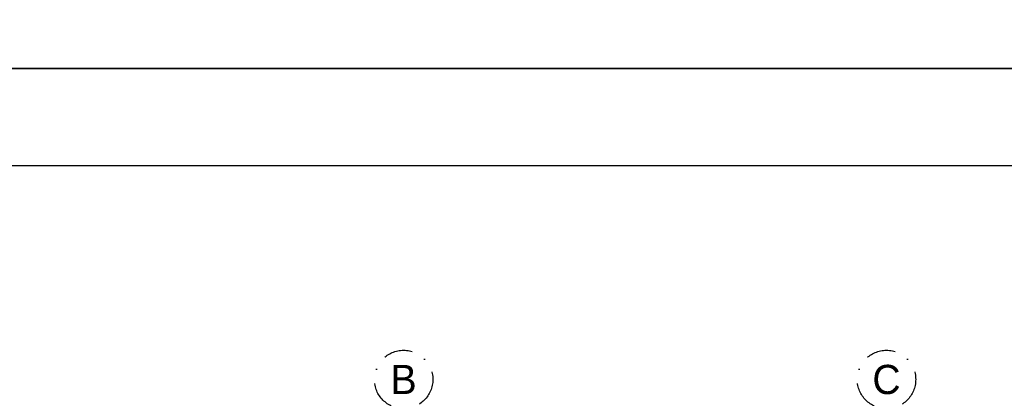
# Model space of a CAD drawing. Header units: centimetres. Extents: x 148485 to 162129, y -6573 to -2118.
# Tile 80 of 167: x 149588 to 150093, y -3772 to -3578. Entities that reach past the tile are written whole.
import ezdxf
from ezdxf.enums import TextEntityAlignment as Align

# ---------------------------------------------------------------- set-up
doc = ezdxf.new("R2010")
doc.units = ezdxf.units.CM
doc.header["$LTSCALE"] = 0.1
doc.linetypes.add('DASHDOT', pattern=[1, 0.5, -0.25, 0, -0.25])
for name, color, linetype in [('Format', 7, 'Continuous'), ('osie_R&F', 6, 'DASHDOT'), ('ozn_graficzne_R&F', 5, 'Continuous')]:
    doc.layers.add(name, color=color, linetype=linetype)
doc.styles.add('TECH', font='flptechn.ttf')

# ---------------------------------------------------------------- blocks, each defined once
blk = doc.blocks.new('osie_przyziemie')
at = {"layer": 'osie_R&F', "ltscale": 300}
for centre in [(149785.03, -5239.71), (150033, -5239.72)]:
    blk.add_circle(centre, 15, dxfattribs=at)
at = {"layer": 'osie_R&F', "color": 3, "ltscale": 75, "style": 'TECH'}
for s, p in [('B', (149785.03, -5239.71)), ('C', (150033, -5239.72))]:
    blk.add_text(s, height=15, dxfattribs=at).set_placement(p, align=Align.MIDDLE_CENTER)

msp = doc.modelspace()

# ---------------------------------------------------------------- linework, layer by layer
at = {"layer": 'Format'}
for points in [[(148706.768, -3602.917), (151206.768, -3602.917), (151206.768, -2117.917), (148706.768, -2117.917)], [(148706.768, -5087.917), (151206.768, -5087.917), (151206.768, -3602.917), (148706.768, -3602.917)]]:
    msp.add_lwpolyline(points, close=True, dxfattribs=at)
at = {"layer": 'ozn_graficzne_R&F'}
msp.add_lwpolyline([(148831.768, -5037.917), (151156.768, -5037.917), (151156.768, -3652.917), (148831.768, -3652.917)], close=True, dxfattribs=at)

# ---------------------------------------------------------------- block references
at = {"layer": 'osie_R&F', "color": 4}
msp.add_blockref('osie_przyziemie', (-0.022, 1477.102), dxfattribs=at)

doc.saveas('drawing.dxf')
